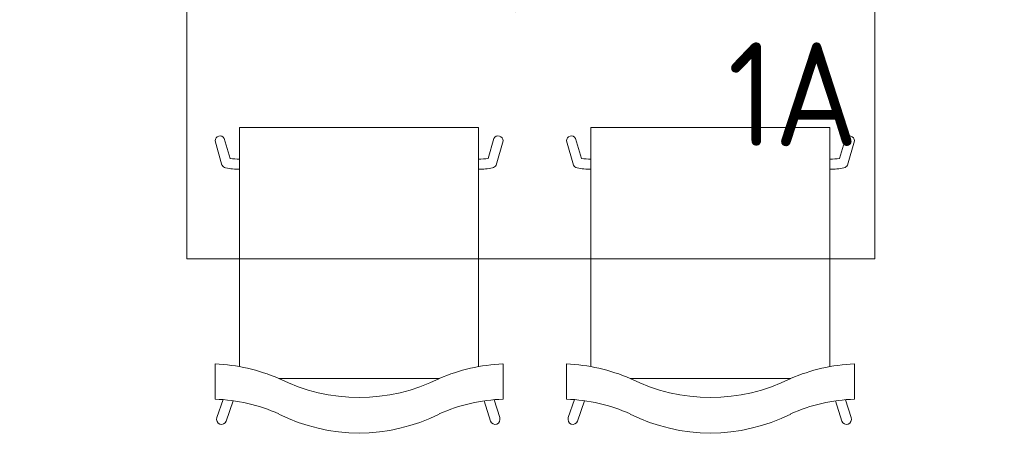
# Model space of a CAD drawing. Header units: millimetres. Extents: x -39149 to 267781, y -2340 to 58540.
# Tile 28 of 244: x 9026 to 10735, y 6208 to 6936. Entities that reach past the tile are written whole.
import ezdxf
from ezdxf.enums import TextEntityAlignment as Align

# ---------------------------------------------------------------- set-up
doc = ezdxf.new("R2010")
doc.units = ezdxf.units.MM
doc.header["$LTSCALE"] = 100
doc.header["$MEASUREMENT"] = 0
doc.linetypes.add('B0605', pattern=[141, 70, -35, 1, -35])
for name, color, linetype in [('82 Interieur', 7, 'Continuous'), ('A Stramien', 7, 'Continuous'), ('EL6311--_LICHT_BINNEN', 3, 'Continuous'), ('handhaven - AL$1A---_ALGEMEEN', 8, 'Continuous')]:
    doc.layers.add(name, color=color, linetype=linetype)
doc.styles.add('BURO-018', font='isocp.shx', dxfattribs={"height": 180})
doc.styles.add('GENERATED_STYLE_3', font='swiss.ttf', dxfattribs={"width": 0.96})

# ---------------------------------------------------------------- blocks, each defined once
blk = doc.blocks.new('Slab_265_7', base_point=(9316.1, 6521))
at = {"layer": '82 Interieur', "color": 8, "linetype": 'Continuous', "lineweight": 0}
blk.add_lwpolyline([(9316.1, 6521), (9316.1, 7218), (10510.1, 7218), (10510.1, 6521)], close=True, dxfattribs=at)
blk = doc.blocks.new('Designstoel 01 14_3')
at = {"layer": '82 Interieur', "color": 8, "linetype": 'Continuous', "lineweight": 0}
for p, q in [((3.2, 503.7), (13.9, 472.5)), ((19.2, 509.8), (31.3, 474.5)), ((478.2, 509.8), (467, 474.7)), ((494.2, 503.7), (484.3, 472.7)), ((0, 471.8), (0, 410.5)), ((500, 410.6), (500, 471.8)), ((500, 464.1), (500, 464.3)), ((389.3, 435.8), (110.7, 435.8)), ((42.6, 0), (42.6, 415.2)), ((457.4, 0), (457.4, 415.4)), ((0, 23.3), (12, 65.4)), ((15.8, 18.9), (25.9, 53.7)), ((484.2, 18.9), (474.1, 53.7)), ((500, 23.3), (488, 65.4)), ((42.6, 0), (457.4, 0))]:
    blk.add_line(p, q, dxfattribs=at)
for centre, major_axis, start_param, end_param in [((249.9, 195.5), (0, 335), 5.835813, 6.730557), ((11.2, 506.7), (0, 8.85), 5.076276, 8.193435), ((486.1, 506.7), (0, 8.85), 4.369189, 7.494685), ((-8.8, 784.5), (0, 312.9), 3.170884, 3.550536), ((508.8, 784.5), (0, 312.9), 2.732649, 3.112301), ((250, 133.8), (0, 335), 5.835813, 6.730557), ((-12.3, 743.3), (0, 333), 3.180079, 3.53591), ((512.1, 743.3), (0, 333), 2.747276, 3.103106), ((20.6, 60.1), (0, 10.3), 0.233758, 1.038623), ((43.2, -71.9), (0, 144.4), 0.004417, 0.180199), ((456.8, -71.9), (0, 144.4), 6.102986, 6.278768), ((479.4, 60.1), (0, 10.3), 5.244562, 6.049427), ((43.8, -89.3), (0, 144.2), 0.00887, 0.129685), ((456.2, -89.3), (0, 144.2), 6.153501, 6.274315), ((8.5, 23.4), (0, 8.84), 1.582652, 4.18597), ((491.5, 23.4), (0, 8.84), 2.097216, 4.700533)]:
    blk.add_ellipse(centre, major_axis=major_axis, ratio=0.961461, start_param=start_param, end_param=end_param, dxfattribs=at)
blk = doc.blocks.new('Standard grid marker_8')
at = {"layer": 'A Stramien', "color": 8, "linetype": 'B0605', "lineweight": 0}
blk.add_line((4000, 0), (54000, 0), dxfattribs=at)
at = {"layer": 'A Stramien', "color": 4, "lineweight": 0, "style": 'GENERATED_STYLE_3'}
blk.add_attdef('AC_MARKERTEXT_1', text='', height=100, dxfattribs=at).set_placement((-158.9, -80), align=Align.BOTTOM_LEFT)
blk = doc.blocks.new('1115B3A')
at = {"layer": 'handhaven - AL$1A---_ALGEMEEN', "color": 0, "linetype": 'Continuous'}
blk.add_circle((0, 0), 2.5, dxfattribs=at)
at = {"layer": 'handhaven - AL$1A---_ALGEMEEN', "color": 0, "linetype": 'Continuous', "style": 'BURO-018'}
for tag, p in [('CIRCUIT', (0, 5)), ('SUBCIRCUIT', (4.5, 5)), ('PANEL', (0, 5)), ('LIGHTFIXTURECODE', (0, 0)), ('SWITCHCODE', (4.5, -1))]:
    blk.add_attdef(tag, text='', height=1.8, dxfattribs=at).set_placement(p, align=Align.MIDDLE)

msp = doc.modelspace()

# ---------------------------------------------------------------- block references
at = {"layer": '82 Interieur', "color": 30, "linetype": 'Continuous', "lineweight": 0}
msp.add_blockref('Slab_265_7', (9316.1, 6521), dxfattribs=at)
at = {"layer": '82 Interieur', "color": 30, "linetype": 'Continuous', "lineweight": 0, "xscale": -1, "zscale": 1000, "rotation": 180}
for p in [(9364.9, 6749.2), (9974.9, 6749.2)]:
    msp.add_blockref('Designstoel 01 14_3', p, dxfattribs=at)
at = {"layer": 'A Stramien', "color": 1, "linetype": 'Continuous', "lineweight": 0, "zscale": 1000}
msp.add_blockref('Standard grid marker_8', (-5988.5, 6900), dxfattribs=at)
at = {"layer": 'EL6311--_LICHT_BINNEN', "linetype": 'Continuous'}
ref = msp.add_blockref('1115B3A', (9886.5, 7200.3), dxfattribs=dict(at, xscale=100, yscale=100, zscale=100))
ref.add_attrib('CIRCUIT', '1A', dxfattribs={"layer": '0', "color": 3, "linetype": 'ByBlock', "height": 180, "style": 'BURO-018'}).set_placement((10368.2, 6806.9), align=Align.MIDDLE)
ref.add_attrib('LIGHTFIXTURECODE', 'BX1', dxfattribs={"layer": '0', "color": 3, "linetype": 'ByBlock', "height": 180, "style": 'BURO-018'}).set_placement((9886.5, 7200.3), align=Align.MIDDLE)
ref.add_attrib('SUBCIRCUIT', 'BR-1-8', dxfattribs={"layer": '0', "color": 3, "linetype": 'ByBlock', "height": 180, "style": 'BURO-018'}).set_placement((10466.5, 7517.2), align=Align.MIDDLE)

doc.saveas('drawing.dxf')
